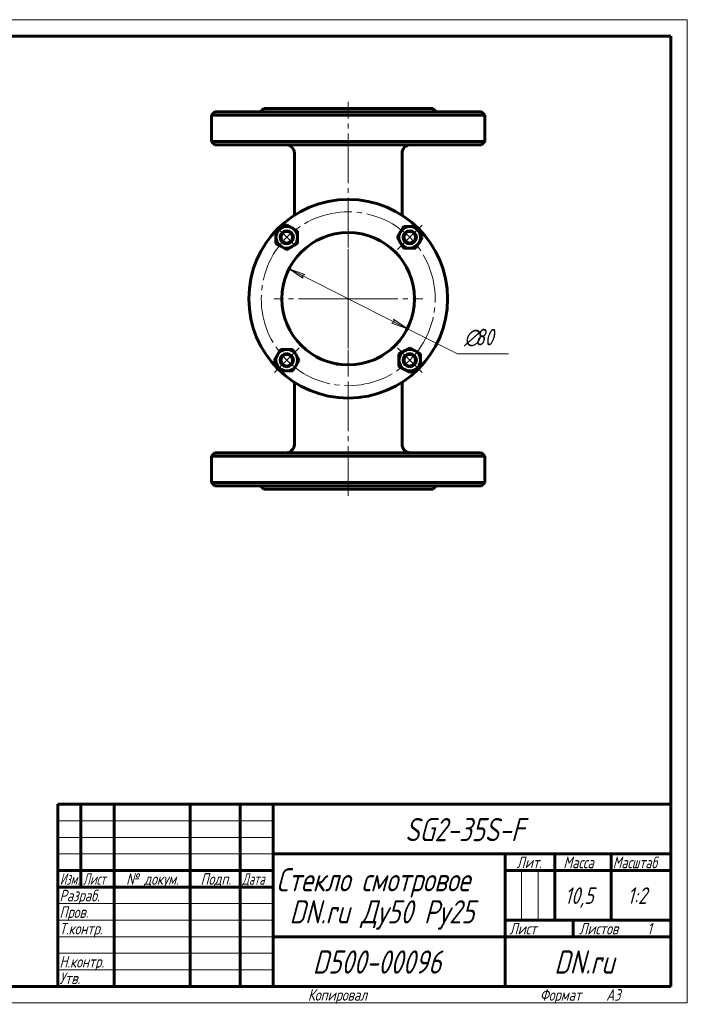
# Model space of a CAD drawing. Header units: millimetres. Extents: x 0 to 420, y 0 to 297.
# Tile 3 of 3: x 219 to 420, y 0 to 297. Entities that reach past the tile are written whole.
import ezdxf

# ---------------------------------------------------------------- set-up
doc = ezdxf.new("R2010")
doc.units = ezdxf.units.MM
for name, pattern in [('K5LT_AXLED', [19.5, 15, -1.5, 1.5, -1.5]), ('K5LT_BASIC', [0]), ('K5LT_THIN', [0])]:
    doc.linetypes.add(name, pattern=pattern)
doc.layers.add('Системный слой', color=7, linetype='Continuous')
doc.layers.add('Системный слой (1)', color=7, linetype='Continuous', true_color=0x6c6c6c)
doc.styles.add('KDIMTEXTSTYLE', font='GOST_AU.SHX', dxfattribs={"width": 0.96, "oblique": 15, "height": 5})
doc.styles.add('KTEXTSTYLE', font='GOST_AU.SHX', dxfattribs={"width": 0.96, "height": 5})
doc.dimstyles.new('KDIMSTYLE (0.50)', dxfattribs={"dimtxt": 5, "dimasz": 1, "dimexe": 2, "dimexo": 0, "dimgap": 1, "dimtad": 1, "dimlfac": 2, "dimtxsty": 'KDIMTEXTSTYLE', "dimsah": 1, "dimcen": 0, "dimdle": 1, "dimadec": 0, "dimazin": 0, "dimtfac": 0.667, "dimtmove": 0, "dimatfit": 3, "dimfxl": 1, "dimtvp": 1, "dimtolj": 1, "dimtzin": 0, "dimarcsym": 0})

# ---------------------------------------------------------------- blocks, each defined once
blk = doc.blocks.new('U49')
at = {"layer": 'Системный слой (1)', "linetype": 'K5LT_BASIC', "lineweight": 60}
for p, q in [((320.36, 232.52), (321, 232.43)), ((321, 232.43), (321.62, 232.31)), ((321.62, 232.31), (322.22, 232.18))]:
    blk.add_line(p, q, dxfattribs=at)
blk = doc.blocks.new('U50')
at = {"layer": 'Системный слой (1)', "linetype": 'K5LT_BASIC', "lineweight": 60}
for p, q in [((320.36, 232.52), (321, 232.43)), ((321, 232.43), (321.62, 232.31)), ((321.62, 232.31), (322.22, 232.18))]:
    blk.add_line(p, q, dxfattribs=at)
blk = doc.blocks.new('U51')
at = {"layer": 'Системный слой (1)', "linetype": 'K5LT_BASIC', "lineweight": 60}
for p, q in [((308.39, 194.98), (308.01, 195.19)), ((308.79, 194.78), (308.39, 194.98)), ((309.2, 194.58), (308.79, 194.78))]:
    blk.add_line(p, q, dxfattribs=at)
blk = doc.blocks.new('U52')
at = {"layer": 'Системный слой (1)', "linetype": 'K5LT_BASIC', "lineweight": 60}
for p, q in [((308.39, 194.98), (308.01, 195.19)), ((308.79, 194.78), (308.39, 194.98)), ((309.2, 194.58), (308.79, 194.78))]:
    blk.add_line(p, q, dxfattribs=at)
blk = doc.blocks.new('U53')
at = {"layer": 'Системный слой (1)', "linetype": 'K5LT_BASIC', "lineweight": 60}
for p, q in [((313.69, 193.1), (313.13, 193.22)), ((314.26, 192.99), (313.69, 193.1)), ((314.84, 192.9), (314.26, 192.99))]:
    blk.add_line(p, q, dxfattribs=at)
blk = doc.blocks.new('U54')
at = {"layer": 'Системный слой (1)', "linetype": 'K5LT_BASIC', "lineweight": 60}
for p, q in [((326.91, 194.97), (326.1, 194.57)), ((327.66, 195.38), (326.91, 194.97)), ((328.32, 195.78), (327.66, 195.38))]:
    blk.add_line(p, q, dxfattribs=at)
blk = doc.blocks.new('U55')
at = {"layer": 'Системный слой (1)', "linetype": 'K5LT_BASIC', "lineweight": 60}
for p, q in [((313.69, 193.1), (313.13, 193.22)), ((314.26, 192.99), (313.69, 193.1)), ((314.84, 192.9), (314.26, 192.99))]:
    blk.add_line(p, q, dxfattribs=at)
blk = doc.blocks.new('U56')
at = {"layer": 'Системный слой (1)', "linetype": 'K5LT_BASIC', "lineweight": 60}
for p, q in [((326.91, 194.97), (326.1, 194.57)), ((327.66, 195.38), (326.91, 194.97)), ((328.32, 195.78), (327.66, 195.38))]:
    blk.add_line(p, q, dxfattribs=at)
blk = doc.blocks.new('U57')
at = {"layer": 'Системный слой (1)', "linetype": 'K5LT_BASIC', "lineweight": 60}
for p, q in [((326.13, 230.82), (326.52, 230.63)), ((326.52, 230.63), (326.9, 230.44)), ((326.9, 230.44), (327.26, 230.25))]:
    blk.add_line(p, q, dxfattribs=at)
blk = doc.blocks.new('U58')
at = {"layer": 'Системный слой (1)', "linetype": 'K5LT_BASIC', "lineweight": 60}
for p, q in [((326.13, 230.82), (326.52, 230.63)), ((326.52, 230.63), (326.9, 230.44)), ((326.9, 230.44), (327.26, 230.25))]:
    blk.add_line(p, q, dxfattribs=at)
blk = doc.blocks.new('U59')
at = {"layer": 'Системный слой (1)', "linetype": 'K5LT_AXLED', "lineweight": 18}
for q in [(317.66, 235.2), (295.16, 212.7), (340.16, 212.7), (317.66, 190.2)]:
    blk.add_line((317.66, 212.7), q, dxfattribs=at)
blk = doc.blocks.new('D6')
at = {"layer": 'Системный слой (1)'}
for points in [[(304.58, 220.07), (299.82, 221.74), (303.98, 218.89), (303.83, 219.71)], [(335.5, 203.67), (331.34, 206.51), (331.49, 205.7), (330.75, 205.34)]]:
    blk.add_hatch(color=256, dxfattribs=at).paths.add_polyline_path(points)
at = {"layer": 'Системный слой (1)', "linetype": 'K5LT_THIN', "lineweight": 18}
for p, q in [((299.82, 221.74), (304.58, 220.07)), ((303.98, 218.89), (299.82, 221.74)), ((299.82, 221.74), (335.5, 203.67)), ((304.58, 220.07), (303.83, 219.71)), ((303.83, 219.71), (303.98, 218.89)), ((330.75, 205.34), (331.49, 205.7)), ((335.5, 203.67), (330.75, 205.34)), ((331.49, 205.7), (331.34, 206.51)), ((331.34, 206.51), (335.5, 203.67)), ((335.5, 203.67), (350.61, 196.02))]:
    blk.add_line(p, q, dxfattribs=at)
blk.add_wipeout([(352.61, 197.02), (352.61, 204.4), (363.62, 204.4), (363.62, 197.02)]).dxf.layer = 'Системный слой (1)'
blk.add_line((350.61, 196.02), (366.08, 196.02), dxfattribs=at)
at = {"layer": 'Системный слой (1)', "char_height": 5, "attachment_point": 1, "style": 'KTEXTSTYLE'}
for s, insert in [('\\H5.0;\\W1.000;\\Q15;\\Q15;\\W0.960;∅', (352.61, 203.61)), ('\\H5.0;\\W1.000;\\Q15;\\Q15;\\W0.960;80', (355.91, 203.61))]:
    blk.add_mtext(s, dxfattribs=dict(at, insert=insert))
blk = doc.blocks.new('KDIMARROW_01')
at = {"layer": 'Системный слой'}
blk.add_hatch(color=0, dxfattribs=at).paths.add_polyline_path([(-5, -0.66), (0, 0), (-5, 0.66), (-4.5, 0)])
at = {"layer": 'Системный слой', "color": 0, "linetype": 'K5LT_THIN', "lineweight": 18}
for p, q in [((-4.5, 0), (-5, 0.66)), ((-5, 0.66), (0, 0)), ((0, 0), (-5, -0.66)), ((-5, -0.66), (-4.5, 0))]:
    blk.add_line(p, q, dxfattribs=at)
at = {"layer": 'Системный слой (1)', "color": 0, "linetype": 'K5LT_THIN', "lineweight": 18}
blk.add_line((317.66, 212.7), (317.16, 212.7), dxfattribs=at)
blk = doc.blocks.new('U60')
at = {"layer": 'Системный слой (1)', "linetype": 'K5LT_AXLED', "lineweight": 18}
for p, q in [((336.22, 231.27), (339.94, 234.98)), ((299.1, 231.27), (296.45, 233.92)), ((301.75, 228.61), (299.1, 231.27)), ((332.51, 227.55), (336.22, 231.27)), ((302.81, 197.85), (299.1, 194.14)), ((332.51, 197.85), (336.22, 194.14)), ((299.1, 194.14), (295.39, 190.43)), ((336.22, 194.14), (339.94, 190.43))]:
    blk.add_line(p, q, dxfattribs=at)
for start, end in [(45, 135), (135, 225), (315, 45), (225, 315)]:
    blk.add_arc((317.66, 212.7), 26.25, start, end, dxfattribs=at)
blk = doc.blocks.new('U61')
at = {"linetype": 'K5LT_THIN', "lineweight": 18}
for p, q in [((0, 297), (420, 297)), ((420, 297), (420, 0)), ((230, 55), (295, 55)), ((230, 50), (295, 50)), ((230, 45), (295, 45)), ((369.96, 25), (369.96, 40)), ((374.98, 25), (374.98, 40)), ((230, 30), (295, 30)), ((230, 25), (295, 25)), ((230, 20), (295, 20)), ((230, 15), (295, 15)), ((230, 10), (295, 10)), ((420, 0), (0, 0))]:
    blk.add_line(p, q, dxfattribs=at)
at = {"linetype": 'K5LT_BASIC', "lineweight": 60}
for p, q in [((20, 292), (415, 292)), ((415, 292), (415, 5)), ((230, 60), (415, 60)), ((230, 5), (230, 60)), ((237, 35), (237, 60)), ((247, 5), (247, 60)), ((270, 5), (270, 60)), ((285, 5), (285, 60)), ((295, 5), (295, 60)), ((295, 45), (415, 45)), ((365, 5), (365, 45)), ((380, 25), (380, 45)), ((397, 25), (397, 45)), ((230, 40), (295, 40)), ((365, 40), (380, 40)), ((380, 40), (415, 40)), ((230, 35), (295, 35)), ((365, 25), (415, 25)), ((385.57, 20), (385.57, 25)), ((295, 20), (365, 20)), ((365, 20), (415, 20)), ((415, 5), (20, 5))]:
    blk.add_line(p, q, dxfattribs=at)
at = {"attachment_point": 1, "style": 'KTEXTSTYLE'}
for s, insert, char_height in [('\\H5.0;\\W1.000;\\Q15;\\Q15;\\W0.960;\\H7.00;SG2-35S-F', (334.83, 55.86), 7), ('\\H5.0;\\W1.000;\\Q15;\\Q15;\\W0.960;\\H3.50;Лит.', (368.47, 44.18), 3.5), ('\\H5.0;\\W1.000;\\Q15;\\Q15;\\W0.960;\\H3.50;Масса', (382.58, 44.18), 3.5), ('\\H5.0;\\W1.000;\\Q15;\\Q15;\\W0.926;\\H3.50;Масштаб', (397.52, 44.18), 3.5), ('\\H5.0;\\W1.000;\\Q15;\\Q15;\\W0.786;\\H3.50;Изм.', (230.62, 39.18), 3.5), ('\\H5.0;\\W1.000;\\Q15;\\Q15;\\W0.800;\\H3.50;Лист', (237.61, 39.18), 3.5), ('\\H5.0;\\W1.000;\\Q15;\\Q15;\\W0.960;\\H3.50;№ докум.', (250.63, 39.18), 3.5), ('\\H5.0;\\W1.000;\\Q15;\\Q15;\\W0.960;\\H3.50;Подп.', (273.1, 39.18), 3.5), ('\\H5.0;\\W1.000;\\Q15;\\Q15;\\W0.800;\\H3.50;Дата', (285.61, 39.18), 3.5), ('\\H5.0;\\W1.000;\\Q15;\\Q15;\\W0.960;\\H7.00;Стекло смотровое', (295.94, 40.69), 7), ('\\H5.0;\\W1.000;\\Q15;\\Q15;\\W0.960;\\H3.50;Разраб.', (230.5, 34.18), 3.5), ('\\H5.0;\\W1.000;\\Q15;\\Q15;\\W0.960;10,5', (383.03, 34.9), 5), ('\\H5.0;\\W1.000;\\Q15;\\Q15;\\W0.960;1:2', (401.92, 34.9), 5), ('\\H5.0;\\W1.000;\\Q15;\\Q15;\\W0.960;\\H7.00;DN.ru Ду50 Ру25', (299.93, 31.02), 7), ('\\H5.0;\\W1.000;\\Q15;\\Q15;\\W0.960;\\H3.50;Пров.', (230.5, 29.18), 3.5), ('\\H5.0;\\W1.000;\\Q15;\\Q15;\\W0.960;\\H3.50;Т.контр.', (230.5, 24.18), 3.5), ('\\H5.0;\\W1.000;\\Q15;\\Q15;\\W0.960;\\H3.50;Лист', (366.32, 24.18), 3.5), ('\\H5.0;\\W1.000;\\Q15;\\Q15;\\W0.960;\\H3.50;Листов', (387.36, 24.18), 3.5), ('\\H5.0;\\W1.000;\\Q15;\\Q15;\\W0.960;\\H3.50;1', (407.91, 24.18), 3.5), ('\\H5.0;\\W1.000;\\Q15;\\Q15;\\W0.960;\\H7.00;D500-00096', (306.96, 15.86), 7), ('\\H5.0;\\W1.000;\\Q15;\\Q15;\\W0.960;\\H7.00;DN.ru', (379.84, 15.86), 7), ('\\H5.0;\\W1.000;\\Q15;\\Q15;\\W0.960;\\H3.50;Н.контр.', (230.5, 14.18), 3.5), ('\\H5.0;\\W1.000;\\Q15;\\Q15;\\W0.960;\\H3.50;Утв.', (230.5, 9.18), 3.5), ('\\H5.0;\\W1.000;\\Q15;\\Q15;\\W0.960;\\H3.50;Копировал', (305.5, 4.18), 3.5), ('\\H5.0;\\W1.000;\\Q15;\\Q15;\\W0.960;\\H3.50;Формат', (375.5, 4.18), 3.5), ('\\H5.0;\\W1.000;\\Q15;\\Q15;\\W0.960;\\H3.50;A3', (395.5, 4.18), 3.5)]:
    blk.add_mtext(s, dxfattribs=dict(at, insert=insert, char_height=char_height))

msp = doc.modelspace()

# ---------------------------------------------------------------- linework, layer by layer
at = {"layer": 'Системный слой (1)', "linetype": 'K5LT_AXLED', "lineweight": 18}
for p, q in [((317.6618, 228.1594), (317.6618, 272.2041)), ((317.6618, 153.2041), (317.6618, 197.2488))]:
    msp.add_line(p, q, dxfattribs=at)
at = {"layer": 'Системный слой (1)', "linetype": 'K5LT_BASIC', "lineweight": 60}
for p, q in [((277.4118, 269.2041), (276.4118, 268.2041)), ((276.4118, 268.2041), (317.6618, 268.2041)), ((276.4118, 260.2041), (276.4118, 268.2041)), ((357.9118, 269.2041), (277.4118, 269.2041)), ((292.1618, 270.2041), (291.1618, 269.2041)), ((292.1618, 270.2041), (343.1618, 270.2041)), ((317.6618, 268.2041), (358.9118, 268.2041)), ((343.1618, 270.2041), (344.1618, 269.2041)), ((357.9118, 269.2041), (358.9118, 268.2041)), ((358.9118, 260.2041), (358.9118, 268.2041)), ((277.4118, 259.2041), (276.4118, 260.2041)), ((317.6618, 260.2041), (276.4118, 260.2041)), ((277.4118, 259.2041), (357.9118, 259.2041)), ((358.9118, 260.2041), (317.6618, 260.2041)), ((357.9118, 259.2041), (358.9118, 260.2041)), ((301.4118, 237.9219), (301.4118, 256.7041)), ((333.9118, 237.9219), (333.9118, 256.7041)), ((297.4752, 234.0802), (299.1002, 235.0184)), ((299.1002, 235.0184), (300.7252, 234.0802)), ((295.8502, 233.142), (297.4752, 234.0802)), ((295.8502, 231.2656), (295.8502, 233.142)), ((300.7252, 234.0802), (302.3502, 233.142)), ((302.3502, 233.142), (302.3502, 231.2656)), ((332.4705, 231.2656), (333.4087, 232.8906)), ((333.4087, 232.8906), (334.3469, 234.5156)), ((334.3469, 234.5156), (336.2233, 234.5156)), ((336.2233, 234.5156), (338.0997, 234.5156)), ((338.0997, 234.5156), (339.0379, 232.8906)), ((339.0379, 232.8906), (339.9761, 231.2656)), ((295.8502, 229.3892), (295.8502, 231.2656)), ((297.4752, 228.451), (295.8502, 229.3892)), ((302.3502, 229.3892), (300.7252, 228.451)), ((302.3502, 231.2656), (302.3502, 229.3892)), ((333.4087, 229.6406), (332.4705, 231.2656)), ((334.3469, 228.0156), (333.4087, 229.6406)), ((339.0379, 229.6406), (338.0997, 228.0156)), ((339.9761, 231.2656), (339.0379, 229.6406)), ((299.1002, 227.5128), (297.4752, 228.451)), ((300.7252, 228.451), (299.1002, 227.5128)), ((330.5189, 228.0238), (330.5104, 228.031)), ((336.2233, 228.0156), (334.3469, 228.0156)), ((338.0997, 228.0156), (336.2233, 228.0156)), ((296.2856, 195.7675), (297.2238, 197.3925)), ((297.2238, 197.3925), (299.1002, 197.3925)), ((299.1002, 197.3925), (300.9766, 197.3925)), ((300.9766, 197.3925), (301.9148, 195.7675)), ((304.8136, 197.3767), (304.8132, 197.3771)), ((304.8136, 197.3767), (304.8132, 197.3771)), ((304.8133, 197.377), (304.8361, 197.3576)), ((304.8133, 197.377), (304.8361, 197.3576)), ((330.5089, 197.3758), (330.5189, 197.3843)), ((332.9733, 196.0189), (334.5983, 196.9571)), ((334.5983, 196.9571), (336.2233, 197.8953)), ((336.2233, 197.8953), (337.8483, 196.9571)), ((337.8483, 196.9571), (339.4733, 196.0189)), ((295.3474, 194.1425), (296.2856, 195.7675)), ((296.2856, 192.5175), (295.3474, 194.1425)), ((301.9148, 195.7675), (302.853, 194.1425)), ((302.853, 194.1425), (301.9148, 192.5175)), ((332.9733, 194.1425), (332.9733, 196.0189)), ((332.9733, 192.2661), (332.9733, 194.1425)), ((339.4733, 196.0189), (339.4733, 194.1425)), ((339.4733, 194.1425), (339.4733, 192.2661)), ((297.2238, 190.8925), (296.2856, 192.5175)), ((299.1002, 190.8925), (297.2238, 190.8925)), ((300.9766, 190.8925), (299.1002, 190.8925)), ((301.9148, 192.5175), (300.9766, 190.8925)), ((334.5983, 191.3279), (332.9733, 192.2661)), ((336.2233, 190.3897), (334.5983, 191.3279)), ((337.8483, 191.3279), (336.2233, 190.3897)), ((339.4733, 192.2661), (337.8483, 191.3279)), ((301.4118, 168.7041), (301.4118, 187.4863)), ((333.9118, 168.7041), (333.9118, 187.4863)), ((277.4118, 166.2041), (276.4118, 165.2041)), ((276.4118, 165.2041), (317.6618, 165.2041)), ((276.4118, 157.2041), (276.4118, 165.2041)), ((357.9118, 166.2041), (277.4118, 166.2041)), ((317.6618, 165.2041), (358.9118, 165.2041)), ((357.9118, 166.2041), (358.9118, 165.2041)), ((358.9118, 157.2041), (358.9118, 165.2041)), ((277.4118, 156.2041), (276.4118, 157.2041)), ((317.6618, 157.2041), (276.4118, 157.2041)), ((277.4118, 156.2041), (357.9118, 156.2041)), ((292.1618, 155.2041), (291.1618, 156.2041)), ((292.1618, 155.2041), (343.1618, 155.2041)), ((358.9118, 157.2041), (317.6618, 157.2041)), ((343.1618, 155.2041), (344.1618, 156.2041)), ((357.9118, 156.2041), (358.9118, 157.2041))]:
    msp.add_line(p, q, dxfattribs=at)
for centre, radius in [((317.6618, 212.7041), 30), ((299.1002, 231.2656), 1.75), ((336.2233, 231.2656), 1.75), ((299.1002, 194.1425), 1.75), ((336.2233, 194.1425), 1.75)]:
    msp.add_circle(centre, radius, dxfattribs=at)
for centre, radius, start, end in [((298.9118, 256.7041), 2.5, 0, 90), ((336.4118, 256.7041), 2.5, 90, 180), ((299.1002, 231.2656), 3.25, 120, 180), ((299.1002, 231.2656), 2, 90, 270), ((299.1002, 231.2656), 3.25, 60, 120), ((317.6618, 212.7041), 20, 0, 270), ((299.1002, 231.2656), 2, 270, 90), ((299.1002, 231.2656), 3.25, 0, 60), ((336.2233, 231.2656), 3.25, 150, 210), ((336.2233, 231.2656), 3.25, 90, 150), ((336.2233, 231.2656), 2, 90, 270), ((336.2233, 231.2656), 3.25, 30, 90), ((336.2233, 231.2656), 2, 270, 90), ((336.2233, 231.2656), 3.25, 330, 30), ((299.1002, 231.2656), 3.25, 180, 240), ((299.1002, 231.2656), 3.25, 300, 0), ((336.2233, 231.2656), 3.25, 210, 270), ((336.2233, 231.2656), 3.25, 270, 330), ((299.1002, 231.2656), 3.25, 240, 300), ((304.1618, 228.7898), 1, 310.005201, 310.76145), ((317.6618, 212.7041), 20, 270, 0), ((299.1002, 194.1425), 3.25, 90, 150), ((299.1002, 194.1425), 3.25, 30, 90), ((304.1618, 196.6184), 1, 49.320783, 49.994799), ((336.2233, 194.1425), 3.25, 120, 180), ((336.2233, 194.1425), 3.25, 60, 120), ((336.2233, 194.1425), 3.25, 0, 60), ((299.1002, 194.1425), 3.25, 150, 210), ((299.1002, 194.1425), 2, 90, 270), ((299.1002, 194.1425), 2, 270, 90), ((299.1002, 194.1425), 3.25, 330, 30), ((336.2233, 194.1425), 3.25, 180, 240), ((336.2233, 194.1425), 2, 90, 270), ((336.2233, 194.1425), 2, 270, 90), ((336.2233, 194.1425), 3.25, 300, 0), ((299.1002, 194.1425), 3.25, 210, 270), ((299.1002, 194.1425), 3.25, 270, 330), ((336.2233, 194.1425), 3.25, 240, 300), ((298.9118, 168.7041), 2.5, 270, 0), ((336.4118, 168.7041), 2.5, 180, 270)]:
    msp.add_arc(centre, radius, start, end, dxfattribs=at)
for points, knots in [([(304.8147, 228.0323), (304.8147, 228.0323), (304.8147, 228.0323), (304.8157, 228.0333), (304.8147, 228.0323), (304.8211, 228.0378), (304.8264, 228.0424), (304.8414, 228.055), (304.851, 228.0632), (304.8744, 228.0828), (304.8882, 228.0943), (304.92, 228.1207), (304.938, 228.1355), (304.958, 228.152)], [0, 0, 0, 0, 0.01242646, 0.01242646, 2.95660933, 2.95660933, 5.91321867, 5.91321867, 8.869828, 8.869828, 11.82643733, 11.82643733, 14.78304667, 14.78304667, 14.78304667, 14.78304667]), ([(304.8147, 228.0323), (304.8147, 228.0323), (304.8147, 228.0323), (304.8157, 228.0333), (304.8147, 228.0323), (304.8211, 228.0378), (304.8264, 228.0424), (304.8414, 228.055), (304.851, 228.0632), (304.8744, 228.0828), (304.8882, 228.0943), (304.92, 228.1207), (304.938, 228.1355), (304.958, 228.152)], [0, 0, 0, 0, 0.01229443, 0.01229443, 2.95660933, 2.95660933, 5.91321867, 5.91321867, 8.869828, 8.869828, 11.82643733, 11.82643733, 14.78304667, 14.78304667, 14.78304667, 14.78304667]), ([(330.4026, 228.1213), (330.4045, 228.1197), (330.4064, 228.1181), (330.4113, 228.114), (330.4144, 228.1115), (330.4221, 228.1051), (330.4267, 228.1013), (330.4393, 228.0908), (330.4469, 228.0845), (330.4649, 228.0695), (330.4743, 228.0616), (330.4899, 228.0484), (330.496, 228.0432), (330.5069, 228.034), (330.5077, 228.0333), (330.5112, 228.0303), (330.5114, 228.0301), (330.5112, 228.0303)], [0, 0, 0, 0, 0.37695685, 0.37695685, 1.00521826, 1.00521826, 2.01043653, 2.01043653, 3.89522077, 3.89522077, 6.8702377, 6.8702377, 9.84525462, 9.84525462, 13.76342357, 13.76342357, 14.87508461, 14.87508461, 14.87508461, 14.87508461]), ([(330.4026, 228.1213), (330.4045, 228.1197), (330.4064, 228.1181), (330.4113, 228.114), (330.4144, 228.1115), (330.4221, 228.1051), (330.4267, 228.1013), (330.4393, 228.0908), (330.4469, 228.0845), (330.4649, 228.0695), (330.4743, 228.0616), (330.4899, 228.0484), (330.496, 228.0432), (330.5069, 228.034), (330.5077, 228.0333), (330.5112, 228.0303), (330.5114, 228.0301), (330.5112, 228.0303)], [0, 0, 0, 0, 0.37695685, 0.37695685, 1.00521826, 1.00521826, 2.01043653, 2.01043653, 3.89522077, 3.89522077, 6.8702377, 6.8702377, 9.84525462, 9.84525462, 13.76342357, 13.76342357, 14.87508461, 14.87508461, 14.87508461, 14.87508461]), ([(304.9242, 197.2842), (304.9203, 197.2874), (304.9165, 197.2905), (304.9067, 197.2987), (304.9008, 197.3035), (304.8863, 197.3156), (304.8781, 197.3224), (304.8594, 197.3381), (304.8498, 197.3461), (304.8398, 197.3545), (304.8377, 197.3563), (304.8314, 197.3616), (304.8265, 197.3658), (304.8183, 197.3728), (304.8161, 197.3746), (304.8141, 197.3763), (304.8141, 197.3763), (304.8136, 197.3767), (304.8137, 197.3766), (304.8133, 197.377), (304.8133, 197.377), (304.813, 197.3773), (304.8123, 197.3779), (304.8124, 197.3778)], [0, 0, 0, 0, 0.73803245, 0.73803245, 1.96808654, 1.96808654, 3.93617308, 3.93617308, 6.88711556, 6.88711556, 7.62633533, 7.62633533, 9.83805805, 9.83805805, 12.71900919, 12.71900919, 12.72017798, 12.72017798, 14.28559812, 14.28559812, 14.29179419, 14.29179419, 14.75471244, 14.75471244, 14.75471244, 14.75471244]), ([(304.9242, 197.2842), (304.9203, 197.2874), (304.9165, 197.2905), (304.9067, 197.2987), (304.9008, 197.3035), (304.8863, 197.3156), (304.8781, 197.3224), (304.8594, 197.3381), (304.8498, 197.3461), (304.8398, 197.3545), (304.8377, 197.3563), (304.8314, 197.3616), (304.8265, 197.3658), (304.8183, 197.3727), (304.8161, 197.3746), (304.8129, 197.3773), (304.8137, 197.3766), (304.8133, 197.377), (304.8133, 197.377), (304.813, 197.3773), (304.8123, 197.3779), (304.8124, 197.3778)], [0, 0, 0, 0, 0.73803245, 0.73803245, 1.96808654, 1.96808654, 3.93617308, 3.93617308, 6.88711556, 6.88711556, 7.62633533, 7.62633533, 9.83805805, 9.83805805, 12.71803503, 12.71803503, 14.29124248, 14.29124248, 14.29194577, 14.29194577, 14.75471244, 14.75471244, 14.75471244, 14.75471244]), ([(330.5089, 197.3758), (330.5099, 197.3767), (330.509, 197.3759), (330.5032, 197.3709), (330.4981, 197.3666), (330.4837, 197.3544), (330.4744, 197.3465), (330.4516, 197.3274), (330.4381, 197.3162), (330.4065, 197.2899), (330.3881, 197.2747), (330.3674, 197.2577)], [0, 0, 0, 0, 2.82973489, 2.82973489, 5.78609218, 5.78609218, 8.74244948, 8.74244948, 11.69880678, 11.69880678, 14.78178648, 14.78178648, 14.78178648, 14.78178648]), ([(330.5089, 197.3758), (330.5099, 197.3767), (330.509, 197.3759), (330.5032, 197.3709), (330.4981, 197.3666), (330.4837, 197.3544), (330.4744, 197.3465), (330.4516, 197.3274), (330.4381, 197.3162), (330.4065, 197.2899), (330.3881, 197.2747), (330.3674, 197.2577)], [0, 0, 0, 0, 2.82973489, 2.82973489, 5.78609218, 5.78609218, 8.74244948, 8.74244948, 11.69880678, 11.69880678, 14.78178648, 14.78178648, 14.78178648, 14.78178648])]:
    msp.add_open_spline(points, degree=3, knots=knots, dxfattribs=at)

# ---------------------------------------------------------------- block references
at = {"layer": 'Системный слой (1)'}
for name in ['U59', 'U49', 'U50', 'U57', 'U58', 'U51', 'U52', 'U54', 'U56', 'U53', 'U55']:
    msp.add_blockref(name, (0, 0), dxfattribs=at)

# ---------------------------------------------------------------- next in the draw order: dimensions: what is measured, and where the dimension line sits
dim = msp.add_diameter_dim_2p(p1=(281.9776, 230.7773), p2=(353.3459, 194.6309), dimstyle='KDIMSTYLE (0.50)', override={"dimtih": 1, "dimtoh": 1, "dimpost": '\\H5.0;\\W0.960;\\Q15;<>', "dimblk1": 'KDIMARROW_01', "dimblk2": 'KDIMARROW_01', "dimtol": 1, "dimtp": 0, "dimtm": 0, "dimtdec": 5, "dimtmove": 1, "dimatfit": 2, "dimtolj": 1}, dxfattribs=at)
dim.commit()
dim.dimension.update_dxf_attribs({"geometry": 'D6', "text_midpoint": (352.6053, 196.0189), "dimtype": 163})

# ---------------------------------------------------------------- next in the draw order: block references
msp.add_blockref('U61', (0, 0))
msp.add_blockref('U60', (0, 0), dxfattribs=at)

doc.saveas('drawing.dxf')
